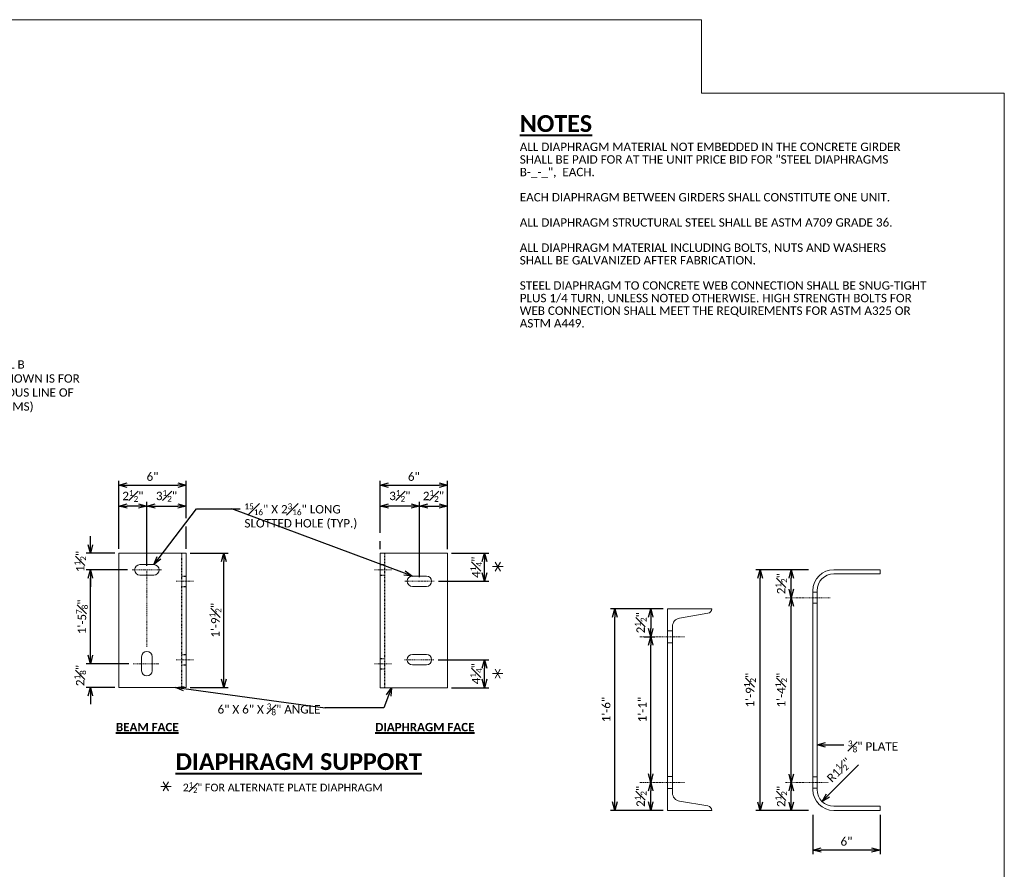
# Model space of a CAD drawing. Extents: x 23 to 640, y -31 to 246.
# Tile 4 of 5: x 225 to 401, y 95 to 246. Entities that reach past the tile are written whole.
import ezdxf
from ezdxf import colors
from ezdxf.entities.mleader import LeaderData, LeaderLine
from ezdxf.math import Vec2, Vec3

# ---------------------------------------------------------------- set-up
doc = ezdxf.new("R2010")
doc.units = 0
doc.header["$MEASUREMENT"] = 0
doc.linetypes.add('Wisdot2', pattern=[0.125, 0.0625, -0.0625])
doc.linetypes.add('Wisdot4', pattern=[0.28125, 0.125, -0.0625, 0.03125, -0.0625])
for name, color, linetype, lineweight in [('B_ANNO_DIM', 7, 'Continuous', 18), ('B_ANNO_SYMB', 7, 'Continuous', 18), ('B_ANNO_TEXT', 7, 'Continuous', 18), ('B_ANNO_TEXT_TITLE', 7, 'Continuous', 40), ('B_CNTR', 1, 'Wisdot4', 18), ('B_DETAIL_HIDDEN', 7, 'Wisdot2', 25), ('B_STEEL', 92, 'Continuous', 18)]:
    doc.layers.add(name, color=color, linetype=linetype, lineweight=lineweight)
doc.layers.add('B_ANNO_NOPLOT', color=47, linetype='Continuous', lineweight=18, plot=False)
doc.styles.add('Annotative', font='calibri.ttf', dxfattribs={"height": 0.0625})
doc.styles.get("Standard").update_dxf_attribs({"font": 'calibri.ttf'})
doc.styles.add('Subtitle', font='calibrib.ttf', dxfattribs={"height": 0.0625})
doc.styles.add('Title', font='calibrib.ttf', dxfattribs={"height": 0.125})
doc.dimstyles.new('Annotative', dxfattribs={"dimscale": 0, "dimtxt": 0.0625, "dimasz": 0.0625, "dimexe": 0.03125, "dimexo": 0.03125, "dimgap": 0.03125, "dimtad": 1, "dimdec": 3, "dimzin": 3, "dimdsep": 46, "dimlunit": 4, "dimtxsty": 'Standard', "dimblk": 'OPEN30', "dimcen": 0.03125, "dimaunit": 1, "dimadec": 0, "dimazin": 3, "dimtfac": 0.75, "dimtdec": 3, "dimtofl": 0, "dimtmove": 0, "dimatfit": 3, "dimldrblk": 'OPEN30', "dimfxl": 1, "dimtfill": 1, "dimfrac": 1, "dimtolj": 1, "dimtzin": 0, "dimarcsym": 0})
doc.dimstyles.get("Standard").update_dxf_attribs({"dimtxt": 0.0625, "dimasz": 0.0625, "dimexe": 0.03125, "dimexo": 0.03125, "dimgap": 0.03125, "dimtad": 1, "dimdec": 3, "dimzin": 3, "dimdsep": 46, "dimlunit": 4, "dimtxsty": 'Standard', "dimblk": 'OPEN30', "dimcen": 0.03125, "dimaunit": 1, "dimadec": 0, "dimazin": 3, "dimtfac": 0.75, "dimtdec": 3, "dimtofl": 0, "dimtmove": 0, "dimatfit": 3, "dimldrblk": 'OPEN30', "dimfxl": 1, "dimtfill": 1, "dimfrac": 1, "dimtolj": 1, "dimtzin": 0, "dimarcsym": 0})

# ---------------------------------------------------------------- blocks, each defined once
blk = doc.blocks.new('INS_GSTDIA_BASE')
at = {"layer": 'B_ANNO_NOPLOT', "flags": 128}
blk.add_lwpolyline([(0, 252), (323.93, 252), (323.93, 238.86), (378, 238.86), (378, 40.5), (316.57, 40.5), (316.57, 0), (0, 0), (0, 252)], dxfattribs=at)
blk.add_lwpolyline([(0, 0), (0, 252), (323.93, 252), (323.93, 238.86), (378, 238.86), (378, 40.5), (316.57, 40.5), (316.57, 0)], close=True, dxfattribs=at)
at = {"layer": 'B_ANNO_TEXT', "insert": (291.5, 230.05, 0.84), "char_height": 1.5, "attachment_point": 1, "line_spacing_factor": 0.9, "style": 'Annotative'}
blk.add_mtext('{\\C256;ALL DIAPHRAGM MATERIAL NOT EMBEDDED IN THE CONCRETE GIRDER\\PSHALL BE PAID FOR AT THE UNIT PRICE BID FOR "STEEL DIAPHRAGMS\\PB-_-_",  EACH.\\P \\PEACH DIAPHRAGM BETWEEN GIRDERS SHALL CONSTITUTE ONE UNIT.\\P \\PALL DIAPHRAGM STRUCTURAL STEEL SHALL BE ASTM A709 GRADE 36.\\P\\PALL DIAPHRAGM MATERIAL INCLUDING BOLTS, NUTS AND WASHERS \\PSHALL BE GALVANIZED AFTER FABRICATION.\\P\\PSTEEL DIAPHRAGM TO CONCRETE WEB CONNECTION SHALL BE SNUG-TIGHT\\PPLUS 1/4 TURN, UNLESS NOTED OTHERWISE. HIGH STRENGTH BOLTS FOR \\PWEB CONNECTION SHALL MEET THE REQUIREMENTS FOR ASTM A325 OR \\PASTM A449. \\P }', dxfattribs=at)
at = {"layer": 'B_ANNO_TEXT_TITLE', "insert": (291.5, 234.96, 0.84), "char_height": 3, "attachment_point": 1, "line_spacing_factor": 0.8, "style": 'Title'}
blk.add_mtext('{\\L\\C256;NOTES}', dxfattribs=at)
blk = doc.blocks.new('_Open30')
at = {"color": 0, "linetype": 'ByBlock', "lineweight": -2}
for p, q in [((-1, 0.27), (0, 0)), ((0, 0), (-1, -0.27)), ((0, 0), (-1, 0))]:
    blk.add_line(p, q, dxfattribs=at)
blk = doc.blocks.new('*D954')
at = {"layer": 'B_ANNO_DIM', "color": 0, "lineweight": -2, "transparency": 16777216}
for p, q in [((339.97, 112.3), (339.97, 114.3)), ((343.07, 110.8), (339.22, 110.8))]:
    blk.add_line(p, q, dxfattribs=at)
at = {"layer": 'Defpoints', "color": 0, "transparency": 16777216}
for p in [(339.97, 115.8), (339.97, 115.8), (343.82, 110.8)]:
    blk.add_point(p, dxfattribs=at)
at = {"layer": 'B_ANNO_DIM', "color": 0, "lineweight": -2, "transparency": 16777216, "xscale": 1.5, "yscale": 1.5, "zscale": 1.5}
for p, rotation in [((339.97, 115.8), 90), ((339.97, 110.8), 270)]:
    blk.add_blockref('_Open30', p, dxfattribs=dict(at, rotation=rotation))
at = {"layer": 'B_ANNO_DIM', "color": 0, "transparency": 16777216, "insert": (338.17, 113.3), "char_height": 1.5, "attachment_point": 5, "rotation": 90}
blk.add_mtext('\\A1;2{\\H0.7x;\\S1#2;}"', dxfattribs=at)
blk = doc.blocks.new('*D931')
at = {"layer": 'B_ANNO_DIM', "color": 0, "lineweight": -2, "transparency": 16777216}
blk.add_line((339.97, 117.3), (339.97, 147.3), dxfattribs=at)
at = {"layer": 'Defpoints', "color": 0, "transparency": 16777216}
for p in [(339.97, 148.8), (339.97, 148.8), (339.97, 115.8)]:
    blk.add_point(p, dxfattribs=at)
at = {"layer": 'B_ANNO_DIM', "color": 0, "lineweight": -2, "transparency": 16777216, "xscale": 1.5, "yscale": 1.5, "zscale": 1.5}
for p, rotation in [((339.97, 148.8), 90), ((339.97, 115.8), 270)]:
    blk.add_blockref('_Open30', p, dxfattribs=dict(at, rotation=rotation))
at = {"layer": 'B_ANNO_DIM', "color": 0, "transparency": 16777216, "insert": (338.16, 132.3), "char_height": 1.5, "attachment_point": 5, "rotation": 90}
blk.add_mtext('\\A1;1\'-4{\\H0.7x;\\S1#2;}"', dxfattribs=at)
blk = doc.blocks.new('*D928')
at = {"layer": 'B_ANNO_DIM', "color": 0, "lineweight": -2, "transparency": 16777216}
for p, q in [((343.07, 153.8), (339.22, 153.8)), ((339.97, 150.3), (339.97, 152.3))]:
    blk.add_line(p, q, dxfattribs=at)
at = {"layer": 'Defpoints', "color": 0, "transparency": 16777216}
for p in [(339.97, 153.8), (343.82, 153.8), (339.97, 148.8)]:
    blk.add_point(p, dxfattribs=at)
at = {"layer": 'B_ANNO_DIM', "color": 0, "lineweight": -2, "transparency": 16777216, "xscale": 1.5, "yscale": 1.5, "zscale": 1.5}
for p, rotation in [((339.97, 153.8), 90), ((339.97, 148.8), 270)]:
    blk.add_blockref('_Open30', p, dxfattribs=dict(at, rotation=rotation))
at = {"layer": 'B_ANNO_DIM', "color": 0, "transparency": 16777216, "insert": (338.17, 151.3), "char_height": 1.5, "attachment_point": 5, "rotation": 90}
blk.add_mtext('\\A1;2{\\H0.7x;\\S1#2;}"', dxfattribs=at)
blk = doc.blocks.new('*D960')
at = {"layer": 'B_ANNO_DIM', "color": 0, "lineweight": -2, "transparency": 16777216}
for p, q in [((343.07, 153.8), (333.66, 153.8)), ((334.41, 112.3), (334.41, 152.3)), ((343.07, 110.8), (333.66, 110.8))]:
    blk.add_line(p, q, dxfattribs=at)
at = {"layer": 'Defpoints', "color": 0, "transparency": 16777216}
for p in [(334.41, 153.8), (343.82, 153.8, 0.84), (343.82, 110.8)]:
    blk.add_point(p, dxfattribs=at)
at = {"layer": 'B_ANNO_DIM', "color": 0, "lineweight": -2, "transparency": 16777216, "xscale": 1.5, "yscale": 1.5, "zscale": 1.5}
for p, rotation in [((334.41, 153.8), 90), ((334.41, 110.8), 270)]:
    blk.add_blockref('_Open30', p, dxfattribs=dict(at, rotation=rotation))
at = {"layer": 'B_ANNO_DIM', "color": 0, "transparency": 16777216, "insert": (332.6, 132.3), "char_height": 1.5, "attachment_point": 5, "rotation": 90}
blk.add_mtext('\\A1;1\'-9{\\H0.7x;\\S1#2;}"', dxfattribs=at)
blk = doc.blocks.new('*D971')
at = {"layer": 'B_ANNO_DIM', "color": 0, "lineweight": -2, "transparency": 16777216}
for p, q in [((219.94, 157.51), (219.94, 169.64)), ((221.44, 168.89), (230.44, 168.89)), ((231.94, 163), (231.94, 169.64)), ((231.94, 157.51), (231.94, 161.5))]:
    blk.add_line(p, q, dxfattribs=at)
at = {"layer": 'Defpoints', "color": 0, "transparency": 16777216}
for p in [(231.94, 168.89), (219.94, 156.76), (231.94, 156.76)]:
    blk.add_point(p, dxfattribs=at)
at = {"layer": 'B_ANNO_DIM', "color": 0, "lineweight": -2, "transparency": 16777216, "xscale": 1.5, "yscale": 1.5, "zscale": 1.5, "rotation": 180}
blk.add_blockref('_Open30', (219.94, 168.89), dxfattribs=at)
at = {"layer": 'B_ANNO_DIM', "color": 0, "lineweight": -2, "transparency": 16777216, "xscale": 1.5, "yscale": 1.5, "zscale": 1.5}
blk.add_blockref('_Open30', (231.94, 168.89), dxfattribs=at)
at = {"layer": 'B_ANNO_DIM', "color": 0, "transparency": 16777216, "insert": (225.94, 170.41), "char_height": 1.5, "attachment_point": 5}
blk.add_mtext('\\A1;6"', dxfattribs=at)
blk = doc.blocks.new('*D945')
at = {"layer": 'B_ANNO_DIM', "color": 0, "lineweight": -2, "transparency": 16777216}
for p, q in [((219.94, 157.51), (219.94, 165.91)), ((224.94, 154.51), (224.94, 165.91)), ((223.44, 165.16), (221.44, 165.16))]:
    blk.add_line(p, q, dxfattribs=at)
at = {"layer": 'Defpoints', "color": 0, "transparency": 16777216}
for p in [(219.94, 165.16), (219.94, 156.76), (224.94, 153.76)]:
    blk.add_point(p, dxfattribs=at)
at = {"layer": 'B_ANNO_DIM', "color": 0, "lineweight": -2, "transparency": 16777216, "xscale": 1.5, "yscale": 1.5, "zscale": 1.5, "rotation": 180}
blk.add_blockref('_Open30', (219.94, 165.16), dxfattribs=at)
at = {"layer": 'B_ANNO_DIM', "color": 0, "lineweight": -2, "transparency": 16777216, "xscale": 1.5, "yscale": 1.5, "zscale": 1.5}
blk.add_blockref('_Open30', (224.94, 165.16), dxfattribs=at)
at = {"layer": 'B_ANNO_DIM', "color": 0, "transparency": 16777216, "insert": (222.44, 166.96), "char_height": 1.5, "attachment_point": 5}
blk.add_mtext('\\A1;2{\\H0.7x;\\S1#2;}"', dxfattribs=at)
blk = doc.blocks.new('*D951')
at = {"layer": 'B_ANNO_DIM', "color": 0, "lineweight": -2, "transparency": 16777216}
for p, q in [((224.94, 154.51), (224.94, 165.91)), ((231.94, 163), (231.94, 165.91)), ((226.44, 165.16), (230.44, 165.16)), ((231.94, 157.51), (231.94, 161.5))]:
    blk.add_line(p, q, dxfattribs=at)
at = {"layer": 'Defpoints', "color": 0, "transparency": 16777216}
for p in [(231.94, 165.16), (231.94, 156.76), (224.94, 153.76)]:
    blk.add_point(p, dxfattribs=at)
at = {"layer": 'B_ANNO_DIM', "color": 0, "lineweight": -2, "transparency": 16777216, "xscale": 1.5, "yscale": 1.5, "zscale": 1.5, "rotation": 180}
blk.add_blockref('_Open30', (224.94, 165.16), dxfattribs=at)
at = {"layer": 'B_ANNO_DIM', "color": 0, "lineweight": -2, "transparency": 16777216, "xscale": 1.5, "yscale": 1.5, "zscale": 1.5}
blk.add_blockref('_Open30', (231.94, 165.16), dxfattribs=at)
at = {"layer": 'B_ANNO_DIM', "color": 0, "transparency": 16777216, "insert": (228.44, 166.97), "char_height": 1.5, "attachment_point": 5}
blk.add_mtext('\\A1;3{\\H0.7x;\\S1#2;}"', dxfattribs=at)
blk = doc.blocks.new('*D955')
at = {"layer": 'B_ANNO_DIM', "color": 0, "lineweight": -2, "transparency": 16777216}
for p, q in [((214.85, 158.26), (214.85, 159.76)), ((219.19, 156.76), (214.1, 156.76)), ((221.47, 153.76), (214.1, 153.76)), ((214.85, 152.26), (214.85, 150.76))]:
    blk.add_line(p, q, dxfattribs=at)
at = {"layer": 'Defpoints', "color": 0, "transparency": 16777216}
for p in [(214.85, 156.76), (219.94, 156.76), (222.22, 153.76)]:
    blk.add_point(p, dxfattribs=at)
at = {"layer": 'B_ANNO_DIM', "color": 0, "lineweight": -2, "transparency": 16777216, "xscale": 1.5, "yscale": 1.5, "zscale": 1.5}
for p, rotation in [((214.85, 156.76), 270), ((214.85, 153.76), 90)]:
    blk.add_blockref('_Open30', p, dxfattribs=dict(at, rotation=rotation))
at = {"layer": 'B_ANNO_DIM', "color": 0, "transparency": 16777216, "insert": (213.04, 155.26), "char_height": 1.5, "attachment_point": 5, "rotation": 90}
blk.add_mtext('\\A1;1{\\H0.7x;\\S1#2;}"', dxfattribs=at)
blk = doc.blocks.new('*D946')
at = {"layer": 'B_ANNO_DIM', "color": 0, "lineweight": -2, "transparency": 16777216}
for p, q in [((221.47, 153.76), (214.1, 153.76)), ((214.85, 138.51), (214.85, 152.26)), ((221.74, 137.01), (214.1, 137.01))]:
    blk.add_line(p, q, dxfattribs=at)
at = {"layer": 'Defpoints', "color": 0, "transparency": 16777216}
for p in [(214.85, 153.76), (222.22, 153.76), (222.49, 137.01)]:
    blk.add_point(p, dxfattribs=at)
at = {"layer": 'B_ANNO_DIM', "color": 0, "lineweight": -2, "transparency": 16777216, "xscale": 1.5, "yscale": 1.5, "zscale": 1.5}
for p, rotation in [((214.85, 153.76), 90), ((214.85, 137.01), 270)]:
    blk.add_blockref('_Open30', p, dxfattribs=dict(at, rotation=rotation))
blk = doc.blocks.new('*D941')
at = {"layer": 'B_ANNO_DIM', "color": 0, "lineweight": -2, "transparency": 16777216}
for p, q in [((214.85, 138.51), (214.85, 140.01)), ((221.74, 137.01), (214.1, 137.01)), ((219.19, 132.76), (214.1, 132.76)), ((214.85, 131.26), (214.85, 129.76))]:
    blk.add_line(p, q, dxfattribs=at)
at = {"layer": 'Defpoints', "color": 0, "transparency": 16777216}
for p in [(214.85, 137.01), (222.49, 137.01), (219.94, 132.76)]:
    blk.add_point(p, dxfattribs=at)
at = {"layer": 'B_ANNO_DIM', "color": 0, "lineweight": -2, "transparency": 16777216, "xscale": 1.5, "yscale": 1.5, "zscale": 1.5}
for p, rotation in [((214.85, 137.01), 270), ((214.85, 132.76), 90)]:
    blk.add_blockref('_Open30', p, dxfattribs=dict(at, rotation=rotation))
at = {"layer": 'B_ANNO_DIM', "color": 0, "transparency": 16777216, "insert": (213.03, 134.89), "char_height": 1.5, "attachment_point": 5, "rotation": 90}
blk.add_mtext('\\A1;2{\\H0.7x;\\S1#8;}"', dxfattribs=at)
blk = doc.blocks.new('*D953')
at = {"layer": 'B_ANNO_DIM', "color": 0, "lineweight": -2, "transparency": 16777216}
for p, q in [((232.69, 156.76), (239.42, 156.76)), ((238.67, 134.26), (238.67, 155.26)), ((232.69, 132.76), (239.42, 132.76))]:
    blk.add_line(p, q, dxfattribs=at)
at = {"layer": 'Defpoints', "color": 0, "transparency": 16777216}
for p in [(231.94, 156.76), (238.67, 156.76), (231.94, 132.76)]:
    blk.add_point(p, dxfattribs=at)
at = {"layer": 'B_ANNO_DIM', "color": 0, "lineweight": -2, "transparency": 16777216, "xscale": 1.5, "yscale": 1.5, "zscale": 1.5}
for p, rotation in [((238.67, 156.76), 90), ((238.67, 132.76), 270)]:
    blk.add_blockref('_Open30', p, dxfattribs=dict(at, rotation=rotation))
blk = doc.blocks.new('*D936')
at = {"layer": 'B_ANNO_DIM', "color": 0, "lineweight": -2, "transparency": 16777216}
for p, q in [((266.59, 160.39), (266.59, 165.91)), ((273.59, 152.48), (273.59, 165.91)), ((272.09, 165.16), (268.09, 165.16)), ((266.59, 157.48), (266.59, 158.89))]:
    blk.add_line(p, q, dxfattribs=at)
at = {"layer": 'Defpoints', "color": 0, "transparency": 16777216}
for p in [(266.59, 165.16), (266.59, 156.73), (273.59, 151.73)]:
    blk.add_point(p, dxfattribs=at)
at = {"layer": 'B_ANNO_DIM', "color": 0, "lineweight": -2, "transparency": 16777216, "xscale": 1.5, "yscale": 1.5, "zscale": 1.5, "rotation": 180}
blk.add_blockref('_Open30', (266.59, 165.16), dxfattribs=at)
at = {"layer": 'B_ANNO_DIM', "color": 0, "lineweight": -2, "transparency": 16777216, "xscale": 1.5, "yscale": 1.5, "zscale": 1.5}
blk.add_blockref('_Open30', (273.59, 165.16), dxfattribs=at)
at = {"layer": 'B_ANNO_DIM', "color": 0, "transparency": 16777216, "insert": (270.09, 166.97), "char_height": 1.5, "attachment_point": 5}
blk.add_mtext('\\A1;3{\\H0.7x;\\S1#2;}"', dxfattribs=at)
blk = doc.blocks.new('*D923')
at = {"layer": 'B_ANNO_DIM', "color": 0, "lineweight": -2, "transparency": 16777216}
for p, q in [((273.59, 152.48), (273.59, 165.91)), ((278.59, 157.48), (278.59, 165.91)), ((275.09, 165.16), (277.09, 165.16))]:
    blk.add_line(p, q, dxfattribs=at)
at = {"layer": 'Defpoints', "color": 0, "transparency": 16777216}
for p in [(278.59, 165.16), (278.59, 156.73), (273.59, 151.73)]:
    blk.add_point(p, dxfattribs=at)
at = {"layer": 'B_ANNO_DIM', "color": 0, "lineweight": -2, "transparency": 16777216, "xscale": 1.5, "yscale": 1.5, "zscale": 1.5, "rotation": 180}
blk.add_blockref('_Open30', (273.59, 165.16), dxfattribs=at)
at = {"layer": 'B_ANNO_DIM', "color": 0, "lineweight": -2, "transparency": 16777216, "xscale": 1.5, "yscale": 1.5, "zscale": 1.5}
blk.add_blockref('_Open30', (278.59, 165.16), dxfattribs=at)
at = {"layer": 'B_ANNO_DIM', "color": 0, "transparency": 16777216, "insert": (276.09, 166.96), "char_height": 1.5, "attachment_point": 5}
blk.add_mtext('\\A1;2{\\H0.7x;\\S1#2;}"', dxfattribs=at)
blk = doc.blocks.new('*D933')
at = {"layer": 'B_ANNO_DIM', "color": 0, "lineweight": -2, "transparency": 16777216}
for p, q in [((279.34, 156.73), (285.96, 156.73)), ((285.21, 153.23), (285.21, 155.23)), ((276.99, 151.73), (285.96, 151.73))]:
    blk.add_line(p, q, dxfattribs=at)
at = {"layer": 'Defpoints', "color": 0, "transparency": 16777216}
for p in [(278.59, 156.73), (285.21, 156.73), (276.24, 151.73)]:
    blk.add_point(p, dxfattribs=at)
at = {"layer": 'B_ANNO_DIM', "color": 0, "lineweight": -2, "transparency": 16777216, "xscale": 1.5, "yscale": 1.5, "zscale": 1.5}
for p, rotation in [((285.21, 156.73), 90), ((285.21, 151.73), 270)]:
    blk.add_blockref('_Open30', p, dxfattribs=dict(at, rotation=rotation))
blk = doc.blocks.new('*D914')
at = {"layer": 'B_ANNO_DIM', "color": 0, "lineweight": -2, "transparency": 16777216}
for p, q in [((276.91, 137.73), (285.96, 137.73)), ((285.21, 134.23), (285.21, 136.23)), ((279.34, 132.73), (285.96, 132.73))]:
    blk.add_line(p, q, dxfattribs=at)
at = {"layer": 'Defpoints', "color": 0, "transparency": 16777216}
for p in [(276.16, 137.73), (285.21, 137.73), (278.59, 132.73)]:
    blk.add_point(p, dxfattribs=at)
at = {"layer": 'B_ANNO_DIM', "color": 0, "lineweight": -2, "transparency": 16777216, "xscale": 1.5, "yscale": 1.5, "zscale": 1.5}
for p, rotation in [((285.21, 137.73), 90), ((285.21, 132.73), 270)]:
    blk.add_blockref('_Open30', p, dxfattribs=dict(at, rotation=rotation))
blk = doc.blocks.new('*D959')
at = {"layer": 'B_ANNO_DIM', "color": 0, "lineweight": -2, "transparency": 16777216}
for p, q in [((266.59, 160.39), (266.59, 169.64)), ((268.09, 168.89), (277.09, 168.89)), ((278.59, 157.48), (278.59, 169.64)), ((266.59, 157.48), (266.59, 158.89))]:
    blk.add_line(p, q, dxfattribs=at)
at = {"layer": 'Defpoints', "color": 0, "transparency": 16777216}
for p in [(278.59, 168.89), (266.59, 156.73), (278.59, 156.73)]:
    blk.add_point(p, dxfattribs=at)
at = {"layer": 'B_ANNO_DIM', "color": 0, "lineweight": -2, "transparency": 16777216, "xscale": 1.5, "yscale": 1.5, "zscale": 1.5, "rotation": 180}
blk.add_blockref('_Open30', (266.59, 168.89), dxfattribs=at)
at = {"layer": 'B_ANNO_DIM', "color": 0, "lineweight": -2, "transparency": 16777216, "xscale": 1.5, "yscale": 1.5, "zscale": 1.5}
blk.add_blockref('_Open30', (278.59, 168.89), dxfattribs=at)
at = {"layer": 'B_ANNO_DIM', "color": 0, "transparency": 16777216, "insert": (272.59, 170.41), "char_height": 1.5, "attachment_point": 5}
blk.add_mtext('\\A1;6"', dxfattribs=at)
blk = doc.blocks.new('SYMBOLS')
at = {"layer": 'B_ANNO_SYMB', "color": 0, "lineweight": -2}
for p, q in [((-1.731, -0.79), (-1.262, 0.022)), ((-1.262, -0.79), (-1.731, 0.022)), ((-1.965, -0.384), (-1.028, -0.384))]:
    blk.add_line(p, q, dxfattribs=at)
blk = doc.blocks.new('*D950')
at = {"layer": 'B_ANNO_DIM', "color": 0, "lineweight": -2, "transparency": 16777216}
for p, q in [((314.88, 112.32), (314.88, 114.32)), ((317.12, 110.82), (314.13, 110.82))]:
    blk.add_line(p, q, dxfattribs=at)
at = {"layer": 'Defpoints', "color": 0, "transparency": 16777216}
for p in [(314.88, 115.82), (314.88, 115.82), (317.87, 110.82)]:
    blk.add_point(p, dxfattribs=at)
at = {"layer": 'B_ANNO_DIM', "color": 0, "lineweight": -2, "transparency": 16777216, "xscale": 1.5, "yscale": 1.5, "zscale": 1.5}
for p, rotation in [((314.88, 115.82), 90), ((314.88, 110.82), 270)]:
    blk.add_blockref('_Open30', p, dxfattribs=dict(at, rotation=rotation))
at = {"layer": 'B_ANNO_DIM', "color": 0, "transparency": 16777216, "insert": (313.08, 113.32), "char_height": 1.5, "attachment_point": 5, "rotation": 90}
blk.add_mtext('\\A1;2{\\H0.7x;\\S1#2;}"', dxfattribs=at)
blk = doc.blocks.new('*D972')
at = {"layer": 'B_ANNO_DIM', "color": 0, "lineweight": -2, "transparency": 16777216}
for p, q in [((317.12, 146.82), (314.13, 146.82)), ((314.88, 145.32), (314.88, 143.32))]:
    blk.add_line(p, q, dxfattribs=at)
at = {"layer": 'Defpoints', "color": 0, "transparency": 16777216}
for p in [(317.87, 146.82), (314.88, 141.82), (314.88, 141.82)]:
    blk.add_point(p, dxfattribs=at)
at = {"layer": 'B_ANNO_DIM', "color": 0, "lineweight": -2, "transparency": 16777216, "xscale": 1.5, "yscale": 1.5, "zscale": 1.5}
for p, rotation in [((314.88, 146.82), 90), ((314.88, 141.82), 270)]:
    blk.add_blockref('_Open30', p, dxfattribs=dict(at, rotation=rotation))
at = {"layer": 'B_ANNO_DIM', "color": 0, "transparency": 16777216, "insert": (313.08, 144.32), "char_height": 1.5, "attachment_point": 5, "rotation": 90}
blk.add_mtext('\\A1;2{\\H0.7x;\\S1#2;}"', dxfattribs=at)
blk = doc.blocks.new('*D969')
at = {"layer": 'B_ANNO_DIM', "color": 0, "lineweight": -2, "transparency": 16777216}
for p, q in [((313.71, 141.82), (315.63, 141.82)), ((314.88, 117.32), (314.88, 140.32))]:
    blk.add_line(p, q, dxfattribs=at)
at = {"layer": 'Defpoints', "color": 0, "transparency": 16777216}
for p in [(312.96, 141.82), (314.88, 141.82), (314.88, 115.82)]:
    blk.add_point(p, dxfattribs=at)
at = {"layer": 'B_ANNO_DIM', "color": 0, "lineweight": -2, "transparency": 16777216, "xscale": 1.5, "yscale": 1.5, "zscale": 1.5}
for p, rotation in [((314.88, 141.82), 90), ((314.88, 115.82), 270)]:
    blk.add_blockref('_Open30', p, dxfattribs=dict(at, rotation=rotation))
at = {"layer": 'B_ANNO_DIM', "color": 0, "transparency": 16777216, "insert": (313.38, 128.82), "char_height": 1.5, "attachment_point": 5, "rotation": 90}
blk.add_mtext('\\A1;1\'-1"', dxfattribs=at)
blk = doc.blocks.new('*D967')
at = {"layer": 'B_ANNO_DIM', "color": 0, "lineweight": -2, "transparency": 16777216}
for p, q in [((343.82, 110.05), (343.82, 102.99)), ((355.82, 110.05), (355.82, 102.99)), ((354.32, 103.74), (345.32, 103.74))]:
    blk.add_line(p, q, dxfattribs=at)
at = {"layer": 'Defpoints', "color": 0, "transparency": 16777216}
for p in [(343.82, 110.8, 0.84), (355.82, 110.8, 0.84), (343.82, 103.74)]:
    blk.add_point(p, dxfattribs=at)
at = {"layer": 'B_ANNO_DIM', "color": 0, "lineweight": -2, "transparency": 16777216, "xscale": 1.5, "yscale": 1.5, "zscale": 1.5, "rotation": 180}
blk.add_blockref('_Open30', (343.82, 103.74), dxfattribs=at)
at = {"layer": 'B_ANNO_DIM', "color": 0, "lineweight": -2, "transparency": 16777216, "xscale": 1.5, "yscale": 1.5, "zscale": 1.5}
blk.add_blockref('_Open30', (355.82, 103.74), dxfattribs=at)
at = {"layer": 'B_ANNO_DIM', "color": 0, "transparency": 16777216, "insert": (349.82, 105.26), "char_height": 1.5, "attachment_point": 5}
blk.add_mtext('\\A1;6"', dxfattribs=at)
blk = doc.blocks.new('*D910')
at = {"layer": 'B_ANNO_DIM', "color": 0, "lineweight": -2, "transparency": 16777216}
blk.add_line((351.96, 118.96), (346.52, 113.49), dxfattribs=at)
at = {"layer": 'Defpoints', "color": 0, "transparency": 16777216}
blk.add_point((345.46, 112.42, 0.84), dxfattribs=at)
at = {"layer": 'B_ANNO_DIM', "color": 0, "transparency": 16777216, "insert": (348.48, 118.03), "char_height": 1.5, "attachment_point": 5, "rotation": 45.1338, "bg_fill": 3, "box_fill_scale": 1.25, "bg_fill_color": 256, "bg_fill_true_color": 13158600, "bg_fill_transparency": 0}
blk.add_mtext('\\A1;R1{\\H0.7x;\\S1#2;}"', dxfattribs=at)
at = {"layer": 'Defpoints', "color": 0, "transparency": 16777216}
blk.add_point((347.57, 114.55, 0.84), dxfattribs=at)
at = {"layer": 'B_ANNO_DIM', "color": 0, "lineweight": -2, "transparency": 16777216, "xscale": 1.5, "yscale": 1.5, "zscale": 1.5, "rotation": 225.1337695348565}
blk.add_blockref('_Open30', (345.46, 112.42), dxfattribs=at)
blk = doc.blocks.new('*D940')
at = {"layer": 'B_ANNO_DIM', "color": 0, "lineweight": -2, "transparency": 16777216}
for p, q in [((317.12, 146.82), (307.71, 146.82)), ((308.46, 112.32), (308.46, 145.32)), ((317.12, 110.82), (307.71, 110.82))]:
    blk.add_line(p, q, dxfattribs=at)
at = {"layer": 'Defpoints', "color": 0, "transparency": 16777216}
for p in [(308.46, 146.82), (317.87, 146.82), (317.87, 110.82)]:
    blk.add_point(p, dxfattribs=at)
at = {"layer": 'B_ANNO_DIM', "color": 0, "lineweight": -2, "transparency": 16777216, "xscale": 1.5, "yscale": 1.5, "zscale": 1.5}
for p, rotation in [((308.46, 146.82), 90), ((308.46, 110.82), 270)]:
    blk.add_blockref('_Open30', p, dxfattribs=dict(at, rotation=rotation))
at = {"layer": 'B_ANNO_DIM', "color": 0, "transparency": 16777216, "insert": (306.94, 128.82), "char_height": 1.5, "attachment_point": 5, "rotation": 90}
blk.add_mtext('\\A1;1\'-6"', dxfattribs=at)
blk = doc.blocks.new('*U908')
at = {"layer": 'B_ANNO_NOPLOT', "flags": 128}
blk.add_lwpolyline([(0, 252), (323.9277, 252), (323.9277, 238.8552), (378, 238.8552), (378, 40.4996), (316.5708, 40.4996), (316.5708, 0), (0, 0), (0, 252)], dxfattribs=at)
at = {"layer": 'B_CNTR'}
for p, q in [((227.5185, 153.762, 0.8422), (222.2185, 153.762, 0.8422)), ((224.9435, 153.762, 0.8422), (224.9435, 140.011, 0.8422)), ((268.6132, 153.762, 0.8422), (265.5892, 153.762, 0.8422)), ((230.1585, 151.73, 0.8422), (233.2595, 151.73, 0.8422)), ((276.2365, 151.7303, 0.8422), (270.9365, 151.7303, 0.8422)), ((338.9142, 148.8001, 0.8422), (346.9436, 148.8001, 0.8422)), ((312.9601, 141.8156), (320.9896, 141.8156)), ((230.1585, 137.73, 0.8422), (233.2595, 137.73, 0.8422)), ((276.1612, 137.73, 0.8422), (270.8612, 137.73, 0.8422)), ((222.4913, 137.012, 0.8422), (227.0435, 137.012, 0.8422)), ((268.6132, 137.012, 0.8422), (265.5892, 137.012, 0.8422)), ((312.9601, 115.8156), (320.9896, 115.8156)), ((338.9142, 115.8001, 0.8422), (346.9436, 115.8001, 0.8422))]:
    blk.add_line(p, q, dxfattribs=at)
at = {"layer": 'B_DETAIL_HIDDEN'}
for p, q in [((231.1935, 132.762, 0.8422), (231.1935, 156.762, 0.8422)), ((267.3362, 156.73, 0.8422), (267.3362, 132.73, 0.8422)), ((266.5862, 154.6995, 0.8422), (267.3362, 154.6995, 0.8422)), ((231.1935, 152.6675, 0.8422), (231.9375, 152.6675, 0.8422)), ((266.5862, 152.8245, 0.8422), (267.3362, 152.8245, 0.8422)), ((231.1935, 150.7925, 0.8422), (231.9375, 150.7925, 0.8422)), ((231.1935, 138.6675, 0.8422), (231.9375, 138.6675, 0.8422)), ((266.5862, 137.9495, 0.8422), (267.3362, 137.9495, 0.8422)), ((231.1935, 136.7925, 0.8422), (231.9375, 136.7925, 0.8422)), ((266.5862, 136.0745, 0.8422), (267.3362, 136.0745, 0.8422))]:
    blk.add_line(p, q, dxfattribs=at)
at = {"layer": 'B_STEEL', "elevation": 0.8422}
for points in [[(231.9435, 156.762), (219.9435, 156.762), (219.9435, 132.762), (231.9435, 132.762)], [(278.5862, 132.73), (278.5862, 156.73), (266.5862, 156.73), (266.5862, 132.73)], [(343.8233, 147.8001), (344.5733, 147.8001), (344.5733, 149.8001), (343.8233, 149.8001)]]:
    blk.add_lwpolyline(points, close=True, dxfattribs=at)
for points in [[(223.6938, 152.8248), (226.1938, 152.8248, 1), (226.1938, 154.6998), (223.6938, 154.6998, 1)], [(274.8365, 150.7928, 1), (274.8365, 152.6678), (272.3365, 152.6678, 1), (272.3365, 150.7928)], [(225.8807, 135.7623), (225.8807, 138.2623, 1), (224.0057, 138.2623), (224.0057, 135.7623, 1)], [(272.3365, 138.6678, 1), (272.3365, 136.7928), (274.8365, 136.7928, 1), (274.8365, 138.6678)]]:
    blk.add_lwpolyline(points, format="xyb", close=True, dxfattribs=at)
at = {"layer": 'B_STEEL', "flags": 128}
blk.add_lwpolyline([(317.8692, 146.8156), (325.7692, 146.8156, -0.36644288), (325.0901, 146.0133), (320.0226, 145.1688, 0.36662936), (318.7692, 143.6892), (318.7692, 113.942, 0.36662936), (320.0226, 112.4624), (325.0901, 111.6178, -0.36644288), (325.7692, 110.8156), (317.8692, 110.8156), (317.8692, 146.8156)], format="xyb", dxfattribs=at)
for points in [[(317.8692, 140.7531), (318.7692, 140.7531), (318.7692, 142.8781), (317.8692, 142.8781), (317.8692, 140.7531)], [(317.8692, 116.8781), (318.7692, 116.8781), (318.7692, 114.7531), (317.8692, 114.7531), (317.8692, 116.8781)]]:
    blk.add_lwpolyline(points, dxfattribs=at)
at = {"layer": 'B_ANNO_SYMB', "xscale": 2, "yscale": 2, "zscale": 2}
for p in [(290.569, 155.1102), (290.55, 136.01), (231.3341, 115.8653, 0.8422)]:
    blk.add_blockref('SYMBOLS', p, dxfattribs=at)
at = {"layer": 'B_ANNO_DIM', "char_height": 1.5, "attachment_point": 5, "rotation": 90, "line_spacing_factor": 0.8, "style": 'Annotative'}
for s, insert in [('\\A1;4{\\H0.7x;\\S1#4;\\H1.42857x;"}', (283.7066, 154.2302, 0.8422)), ('\\A1;1\'-5{\\H0.7x;\\S7#8;\\H1.42857x;"}', (213.3458, 145.387, 0.8422)), ('\\A1;1\'-9{\\H0.7x;\\S1#2;\\H1.42857x;"}', (237.1653, 144.762, 0.8422)), ('\\A1;4{\\H0.7x;\\S1#4;\\H1.42857x;"}', (283.7066, 135.23, 0.8422))]:
    blk.add_mtext(s, dxfattribs=dict(at, insert=insert))
at = {"layer": 'B_ANNO_TEXT', "insert": (231.3341, 115.8653, 0.8422), "char_height": 1.379988, "attachment_point": 1, "line_spacing_factor": 0.8, "style": 'Annotative'}
blk.add_mtext('\\A1;2{\\H0.7x;\\S1#2;}" FOR ALTERNATE PLATE DIAPHRAGM', dxfattribs=at)
at = {"layer": 'B_ANNO_TEXT_TITLE', "line_spacing_factor": 0.8}
for s, insert, char_height, attachment_point, style in [('{\\L\\C256;BEAM FACE}', (219.4175, 126.437, 0.8422), 1.5, 1, 'Subtitle'), ('{\\L\\C256;DIAPHRAGM FACE}', (265.6992, 126.437, 0.8422), 1.5, 1, 'Subtitle'), ('{\\LDIAPHRAGM SUPPORT}', (252.0408, 121.028, 0.8422), 3, 2, 'Title')]:
    blk.add_mtext(s, dxfattribs=dict(at, insert=insert, char_height=char_height, attachment_point=attachment_point, style=style))
at = {"layer": 'B_ANNO_DIM'}
for base, p1, p2, text, picture, middle in [((231.9435, 168.8896, 0.8422), (219.9435, 156.762, 0.8422), (231.9435, 156.762, 0.8422), '6"', '*D971', (225.9435, 170.4075, 0.8422)), ((278.5862, 168.8896, 0.8422), (266.5862, 156.73, 0.8422), (278.5862, 156.73, 0.8422), '6"', '*D959', (272.5862, 170.4075, 0.8422)), ((266.5862, 165.1572, 0.8422), (273.5865, 151.7303, 0.8422), (266.5862, 156.73, 0.8422), '3{\\H0.7x;\\S1#2;}"', '*D936', (270.0863, 166.9746, 0.8422)), ((343.8233, 103.741), (355.8233, 110.8001, 0.8422), (343.8233, 110.8001, 0.8422), '6"', '*D967', (349.8233, 105.2588))]:
    dim = blk.add_linear_dim(base=base, p1=p1, p2=p2, text=text, dimstyle='Annotative', override={"dimtfill": 0}, dxfattribs=at)
    dim.commit()
    dim.dimension.update_dxf_attribs({"geometry": picture, "text_midpoint": middle})
for base, p1, p2, text, picture, middle in [((219.9435, 165.1572, 0.8422), (224.9435, 153.762, 0.8422), (219.9435, 156.762, 0.8422), '2{\\H0.7x;\\S1#2;}"', '*D945', (222.4435, 165.1572, 0.8422)), ((231.9435, 165.1572, 0.8422), (224.9435, 153.762, 0.8422), (231.9435, 156.762, 0.8422), '3{\\H0.7x;\\S1#2;}"', '*D951', (228.4435, 165.1572, 0.8422)), ((278.5862, 165.1572, 0.8422), (273.5865, 151.7303, 0.8422), (278.5862, 156.73, 0.8422), '2{\\H0.7x;\\S1#2;}"', '*D923', (276.0863, 165.1572, 0.8422))]:
    dim = blk.add_linear_dim(base=base, p1=p1, p2=p2, text=text, dimstyle='Annotative', override={"dimtfill": 0}, dxfattribs=at)
    dim.commit()
    dim.dimension.update_dxf_attribs({"geometry": picture, "text_midpoint": middle, "dimtype": 160})
for base, p1, p2, angle, text, picture, middle in [((214.8475, 156.762, 0.8422), (222.2185, 153.762, 0.8422), (219.9435, 156.762, 0.8422), 90, '1{\\H0.7x;\\S1#2;}"', '*D955', (214.8475, 155.262, 0.8422)), ((339.9728, 153.8001, 0.8422), (339.9728, 148.8001, 0.8422), (343.8233, 153.8001, 0.8422), 90, '2{\\H0.7x;\\S1#2;}"', '*D928', (339.9728, 151.3001, 0.8422)), ((314.8846, 141.8156), (317.8692, 146.8156), (314.8846, 141.8156), 270, '2{\\H0.7x;\\S1#2;}"', '*D972', (314.8846, 144.3156)), ((214.8475, 137.012, 0.8422), (219.9435, 132.762, 0.8422), (222.4913, 137.012, 0.8422), 90, '2{\\H0.7x;\\S1#8;}"', '*D941', (214.8475, 134.887, 0.8422)), ((314.8846, 115.8156), (317.8692, 110.8156), (314.8846, 115.8156), 90, '2{\\H0.7x;\\S1#2;}"', '*D950', (314.8846, 113.3156)), ((339.9728, 115.8001), (343.8233, 110.8001), (339.9728, 115.8001), 270, '2{\\H0.7x;\\S1#2;}"', '*D954', (339.9728, 113.3001))]:
    dim = blk.add_linear_dim(base=base, p1=p1, p2=p2, angle=angle, text=text, dimstyle='Annotative', override={"dimtfill": 0}, dxfattribs=at)
    dim.commit()
    dim.dimension.update_dxf_attribs({"geometry": picture, "text_midpoint": middle, "dimtype": 160})
for base, p1, p2, angle, text, picture, middle in [((238.667, 156.762, 0.8422), (231.9435, 132.762, 0.8422), (231.9435, 156.762, 0.8422), 90, ' ', '*D953', (238.667, 144.762, 0.8422)), ((285.2083, 156.73, 0.8422), (276.2365, 151.7303, 0.8422), (278.5862, 156.73, 0.8422), 90, ' ', '*D933', (285.2083, 154.2302, 0.8422)), ((214.8475, 153.762, 0.8422), (222.4913, 137.012, 0.8422), (222.2185, 153.762, 0.8422), 90, ' ', '*D946', (214.8475, 145.387, 0.8422)), ((334.4129, 153.8001), (343.8233, 110.8001), (343.8233, 153.8001, 0.8422), 90, '1\'-9{\\H0.7x;\\S1#2;}"', '*D960', (332.5955, 132.3001)), ((339.9728, 148.8001, 0.8422), (339.9728, 115.8001, 0.8422), (339.9728, 148.8001, 0.8422), 90, '1\'-4{\\H0.7x;\\S1#2;}"', '*D931', (338.1629, 132.3001, 0.8422)), ((308.4589, 146.8156), (317.8692, 110.8156), (317.8692, 146.8156), 270, '1\'-6"', '*D940', (306.941, 128.8156)), ((314.8846, 141.8156), (314.8846, 115.8156), (312.9601, 141.8156), 90, '1\'-1"', '*D969', (313.3829, 128.8156)), ((285.2083, 137.73, 0.8422), (278.5862, 132.73, 0.8422), (276.1612, 137.73, 0.8422), 90, ' ', '*D914', (285.2083, 135.23, 0.8422))]:
    dim = blk.add_linear_dim(base=base, p1=p1, p2=p2, angle=angle, text=text, dimstyle='Annotative', override={"dimtfill": 0}, dxfattribs=at)
    dim.commit()
    dim.dimension.update_dxf_attribs({"geometry": picture, "text_midpoint": middle})
ml = blk.add_multileader_mtext('Standard', dxfattribs=at)
ml.set_content('SEE DETAIL B\\P(DETAIL SHOWN IS FOR\\PCONTINUOUS LINE OF\\PDIAPHRAGMS)', color=256)
ml.set_leader_properties()
ml.set_arrow_properties(name='OPEN30')
ml.build(insert=Vec2(0, 0))
ml.multileader.update_dxf_attribs({"dogleg_length": 0.0625, "arrow_head_size": 1.5, "scale": 24})
ctx = ml.context
ctx.base_point, ctx.scale, ctx.char_height, ctx.arrow_head_size, ctx.landing_gap_size, ctx.plane_origin = Vec3(190.0396, 190.2392, 0.8422), 24, 1.5, 1.5, 0.75, Vec3(182.0869, 196.143, 0.8422)
notes = []
notes.append((ctx, [(0, (1, 1, 0), (188.5396, 190.2392, 0.8422), (1, 0), 1.5, [(0, [(182.0869, 196.143, 0.8422), (183.2148, 195.111, 0.8422)], 0, [])])]))
ctx.mtext.insert, ctx.mtext.flow_direction = Vec3(190.7896, 191.1883, 0.8422), 5
ml = blk.add_multileader_mtext('Standard', dxfattribs=at)
ml.set_content('\\A1;{\\H0.7x;\\S15#16;}" X 2{\\H0.7x;\\S3#16;}" LONG\\PSLOTTED HOLE (TYP.)', color=256)
ml.set_leader_properties()
ml.set_arrow_properties(name='OPEN30')
ml.build(insert=Vec2(0, 0))
ml.multileader.update_dxf_attribs({"text_right_attachment_type": 3, "dogleg_length": 0.0625, "arrow_head_size": 1.5, "scale": 24})
ctx = ml.context
ctx.base_point, ctx.scale, ctx.char_height, ctx.arrow_head_size, ctx.landing_gap_size, ctx.plane_origin = Vec3(241.6047, 164.6843, 0.8422), 24, 1.5, 1.5, 0.75, Vec3(272.3365, 152.6678, 0.8422)
ctx.right_attachment = 3
notes.append((ctx, [(1, (1, 1, 0), (240.1047, 164.6843, 0.8422), (1, 0), 1.5, [(0, [(272.3365, 152.6678, 0.8422)], 0, []), (1, [(226.1938, 154.6998, 0.8422), (233.8013, 164.6843, 0.8422)], 0, [])])]))
ctx.mtext.insert, ctx.mtext.flow_direction = Vec3(242.3547, 165.6333, 0.8422), 5
ml = blk.add_multileader_mtext('Standard', dxfattribs=at)
ml.set_content('\\A1;6" X 6" X {\\H0.7x;\\S3#8;}" ANGLE', color=256)
ml.set_leader_properties()
ml.set_arrow_properties(name='OPEN30')
ml.build(insert=Vec2(0, 0))
ml.multileader.update_dxf_attribs({"dogleg_length": 0.0625, "arrow_head_size": 1.5, "scale": 24})
ctx = ml.context
ctx.base_point, ctx.scale, ctx.char_height, ctx.arrow_head_size, ctx.landing_gap_size, ctx.plane_origin = Vec3(236.8034, 129.1485, 0.8422), 24, 1.5, 1.5, 0.75, Vec3(230.0498, 132.762, 0.8422)
notes.append((ctx, [(1, (1, 1, 0), (256.7768, 129.1485, 0.8422), (-1, 0), 0.0625, [(0, [(230.0498, 132.762, 0.8422)], 0, []), (1, [(268.6263, 132.73, 0.8422), (267.2502, 129.1485, 0.8422)], 0, [])])]))
ctx.mtext.insert, ctx.mtext.flow_direction = Vec3(237.5534, 129.9095, 0.8422), 5
ml = blk.add_multileader_mtext('Standard', dxfattribs=at)
ml.set_content('\\A1;{\\H0.7x;\\S3#8;}" PLATE', color=256)
ml.set_leader_properties()
ml.set_arrow_properties(name='OPEN30')
ml.build(insert=Vec2(0, 0))
ml.multileader.update_dxf_attribs({"dogleg_length": 0.0625, "arrow_head_size": 1.5, "scale": 24})
ctx = ml.context
ctx.base_point, ctx.scale, ctx.char_height, ctx.arrow_head_size, ctx.landing_gap_size, ctx.plane_origin = Vec3(349.3432, 122.5373, 0.8422), 24, 1.5, 1.5, 0.75, Vec3(344.5733, 122.5372, 0.8422)
notes.append((ctx, [(0, (1, 1, 0), (347.8432, 122.5373, 0.8422), (1, 0), 1.5, [(0, [(344.5733, 122.5372, 0.8422)], 0, [])])]))
ctx.mtext.insert, ctx.mtext.flow_direction = Vec3(350.0932, 123.2907, 0.8422), 5
for ctx, leaders in notes:
    for number, flags, end, landing, length, lines in leaders:
        leader = LeaderData()
        leader.index, (leader.has_last_leader_line, leader.has_dogleg_vector, leader.attachment_direction) = number, flags
        leader.last_leader_point, leader.dogleg_vector, leader.dogleg_length = Vec3(end), Vec3(landing), length
        for number, points, colour, breaks in lines:
            line = LeaderLine()
            line.index, line.vertices, line.color, line.breaks = number, Vec3.list(points), colors.encode_raw_color(colour), breaks
            leader.lines.append(line)
        ctx.leaders.append(leader)
dim = blk.add_radius_dim(center=(347.5733, 114.5501, 0.8422), mpoint=(345.4569, 112.4238, 0.8422), text='R1{\\H0.7x;\\S1#2;}"', dimstyle='Standard', override={"dimscale": 24}, dxfattribs=at)
dim.commit()
dim.dimension.update_dxf_attribs({"geometry": '*D910', "text_midpoint": (349.7674, 116.7545), "dimtype": 164})
at = {"layer": 'B_STEEL', "elevation": 0.8422}
blk.add_lwpolyline([(343.8233, 114.5501, 0.41421356), (347.5733, 110.8001), (355.8233, 110.8001), (355.8233, 111.5501), (347.5733, 111.5501, -0.41421356), (344.5733, 114.5501), (344.5733, 150.0501, -0.41421356), (347.5733, 153.0501), (355.8233, 153.0501), (355.8233, 153.8001), (347.5733, 153.8001, 0.41421356), (343.8233, 150.0501)], format="xyb", close=True, dxfattribs=at)
blk.add_lwpolyline([(343.8233, 116.8001), (344.5733, 116.8001), (344.5733, 114.8001), (343.8233, 114.8001)], close=True, dxfattribs=at)

msp = doc.modelspace()

# ---------------------------------------------------------------- block references
msp.add_blockref('INS_GSTDIA_BASE', (23.26, -5.73, -0.84))

# ---------------------------------------------------------------- next in the draw order: block references
msp.add_blockref('*U908', (23.26, -5.73, -0.84))

doc.saveas('drawing.dxf')
